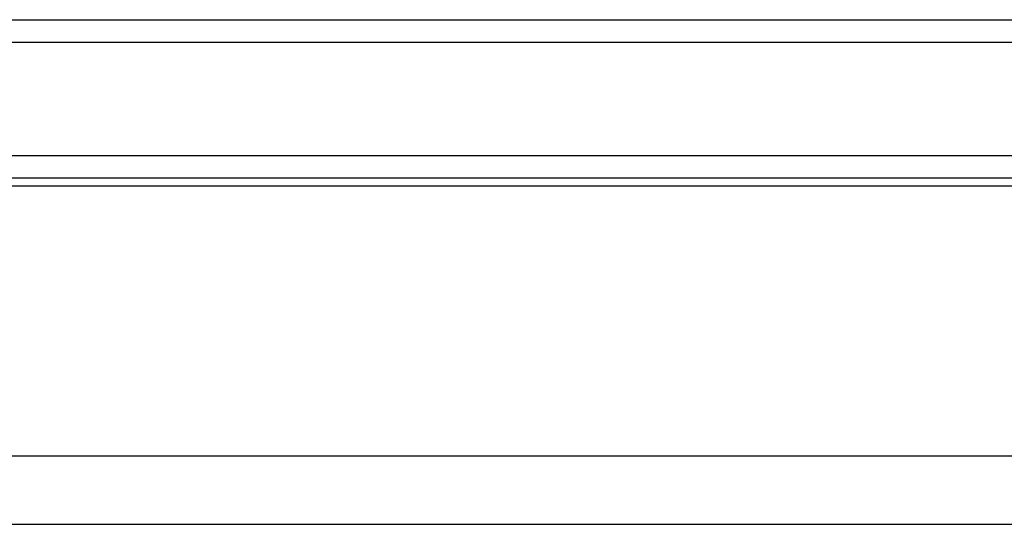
# Model space of a CAD drawing. Header units: inches. Extents: x 6 to 216, y 11 to 118.
# Tile 3 of 212: x 19.52 to 21.85, y 11.1 to 12.29. Entities that reach past the tile are written whole.
import ezdxf

# ---------------------------------------------------------------- set-up
doc = ezdxf.new("R2010")
doc.units = ezdxf.units.IN
doc.header["$MEASUREMENT"] = 0
doc.layers.add('Visible Edges(ANSI)', color=7, linetype='Continuous', lineweight=25)
doc.layers.add('Visible Tangent Edges(ANSI)', color=7, linetype='Continuous', lineweight=25)

msp = doc.modelspace()

# ---------------------------------------------------------------- linework, layer by layer
at = {"layer": 'Visible Edges(ANSI)'}
for p, q in [((8.4176, 12.2882), (23.1262, 12.2882)), ((22.8428, 11.9132), (7.7633, 11.9132)), ((5.7102, 11.8952), (41.3062, 11.8952)), ((5.7102, 11.0952), (41.3062, 11.0952))]:
    msp.add_line(p, q, dxfattribs=at)
at = {"layer": 'Visible Tangent Edges(ANSI)'}
for p, q in [((23.1252, 12.2344), (8.4176, 12.2344)), ((9.0869, 11.9671), (23.1243, 11.9671)), ((41.3062, 11.2562), (5.7102, 11.2562))]:
    msp.add_line(p, q, dxfattribs=at)

doc.saveas('drawing.dxf')
